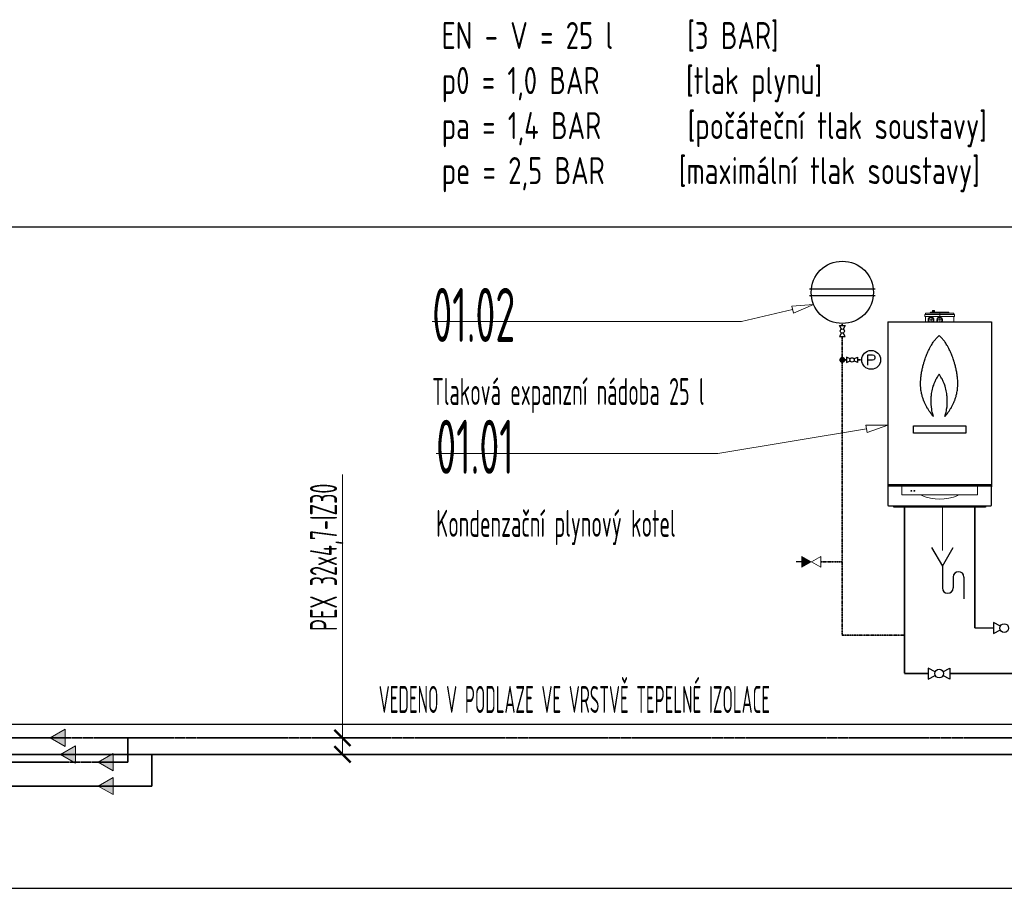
# Model space of a CAD drawing. Header units: millimetres. Extents: x 60394 to 199354, y 20895 to 166073.
# Tile 108 of 256: x 90422 to 94974, y 26195 to 30214. Entities that reach past the tile are written whole.
import ezdxf
from ezdxf.enums import TextEntityAlignment as Align

# ---------------------------------------------------------------- set-up
doc = ezdxf.new("R2010")
doc.units = ezdxf.units.MM
for name, pattern in [('ACAD_ISO10W100', [18, 12, -3, 0, -3]), ('MITTE', [2, 1.25, -0.25, 0.25, -0.25]), ('phl_thick', [0]), ('VERDECKT', [9.525, 6.35, -3.175])]:
    doc.linetypes.add(name, pattern=pattern)
for name, color, linetype, lineweight in [('ARMATURY', 7, 'Continuous', 9), ('JS_VYT_POPIS - OBECNĚ', 7, 'Continuous', 5), ('TWmS_H____SYMBOLE', 7, 'Continuous', 25), ('UT_KOTY - DIMENZE', 7, 'Continuous', 5), ('UT_POPIS - OBECNĚ', 7, 'Continuous', 5), ('UT_POTRUBI - PŘÍVOD', 1, 'Continuous', 35), ('UT_SCHÉMA_PŘÍVOD', 10, 'Continuous', 35), ('UT_SCHÉMA_SYMBOLY', 7, 'Continuous', 25), ('UT_SCHÉMA_ZPÁTEČKA', 172, 'VERDECKT', 35), ('VZT_50 POPIS - OBECNE', 7, 'Continuous', 5)]:
    doc.layers.add(name, color=color, linetype=linetype, lineweight=lineweight)
doc.styles.add('ISO 2.5', font='isocp.shx', dxfattribs={"width": 0.8, "height": 2.5})
doc.styles.add('ISOCP 2.5', font='isocp.shx', dxfattribs={"width": 0.6, "height": 2.5})
doc.styles.add('VZT_POPIS', font='isocp.shx', dxfattribs={"width": 0.6, "height": 125})

# ---------------------------------------------------------------- blocks, each defined once
blk = doc.blocks.new('_ArchTick')
at = {"color": 0, "linetype": 'ByBlock', "const_width": 0.15}
blk.add_lwpolyline([(-0.5, -0.5), (0.5, 0.5)], dxfattribs=at)
blk = doc.blocks.new('_ClosedBlank')
at = {"color": 0, "linetype": 'ByBlock', "lineweight": -2}
for p, q in [((-1, 0.167), (0, 0)), ((-1, 0.167), (-1, -0.167)), ((0, 0), (-1, -0.167))]:
    blk.add_line(p, q, dxfattribs=at)

msp = doc.modelspace()

# ---------------------------------------------------------------- hatches: boundary and pattern name
h = msp.add_hatch(color=256)
h.dxf.hatch_style = 1
h.paths.add_polyline_path([(94038.5, 27680.6), (94081.8, 27705.6), (94038.5, 27730.6)])
at = {"layer": 'UT_SCHÉMA_PŘÍVOD', "linetype": 'ACAD_ISO10W100', "ltscale": 0.1}
msp.add_hatch(color=6, dxfattribs=at).paths.add_polyline_path([(94225.3, 28626.1, -1), (94225.3, 28654.1, -1)])
at = {"layer": 'VZT_50 POPIS - OBECNE', "linetype": 'phl_thick'}
h = msp.add_hatch(color=256, dxfattribs=at)
h.dxf.hatch_style = 1
h.paths.add_polyline_path([(90632.6, 26931.1), (90563.3, 26891.1), (90632.6, 26851.1)])
h = msp.add_hatch(color=256, dxfattribs=at)
h.dxf.hatch_style = 1
h.paths.add_polyline_path([(90680, 26855), (90610.8, 26815), (90680, 26775)])
h = msp.add_hatch(color=256, dxfattribs=at)
h.dxf.hatch_style = 1
h.paths.add_polyline_path([(90854.3, 26818.7), (90785, 26778.7), (90854.3, 26738.7)])
h = msp.add_hatch(color=256, dxfattribs=at)
h.dxf.hatch_style = 1
h.paths.add_polyline_path([(90854.3, 26708.7), (90785, 26668.7), (90854.3, 26628.7)])

# ---------------------------------------------------------------- linework, layer by layer
for p, q in [((64740.6, 29255.4), (199354.4, 29255.4)), ((94038.5, 27705.6), (94012, 27705.6)), ((64740.6, 26955.4), (199354.4, 26955.4)), ((64740.6, 26195.4), (199354.4, 26195.4))]:
    msp.add_line(p, q)
at = {"lineweight": 5, "extrusion": (0, 1, 0)}
for p, q in [((94642.9, 28869.1), (94642.9, 28863.3)), ((94651.5, 28869.1), (94642.9, 28869.1)), ((94651.5, 28869.1), (94651.5, 28863.3)), ((94607.1, 28842.6), (94607.1, 28848.7)), ((94742, 28850.7), (94609.1, 28850.7)), ((94609.1, 28840.6), (94742, 28840.6)), ((94610.6, 28855.8), (94740.5, 28855.8)), ((94610.6, 28850.7), (94610.6, 28855.8)), ((94610.6, 28815.4), (94610.6, 28840.6)), ((94630.2, 28856), (94630.2, 28855.8)), ((94632.7, 28858.3), (94632.4, 28858.3)), ((94632.7, 28860.9), (94718.4, 28860.9)), ((94632.7, 28855.8), (94632.7, 28860.9)), ((94642.9, 28863.3), (94651.5, 28863.3)), ((94642.9, 28861.2), (94642.9, 28860.9)), ((94651.5, 28861.2), (94642.9, 28861.2)), ((94643.6, 28863.3), (94643.6, 28861.2)), ((94650.8, 28863.3), (94650.8, 28861.2)), ((94651.5, 28861.2), (94651.5, 28860.9)), ((94718.4, 28855.8), (94718.4, 28860.9)), ((94740.5, 28850.7), (94740.5, 28855.8)), ((94740.5, 28815.4), (94740.5, 28840.6)), ((94744, 28842.6), (94744, 28848.7)), ((94441.2, 28061.8), (94441.2, 28055.4)), ((94500, 28052.3), (94500, 28018.5)), ((94851, 28018.5), (94851, 28052.3)), ((94909.7, 28055.4), (94909.7, 28061.8)), ((94503, 28015.5), (94848, 28015.5))]:
    msp.add_line(p, q, dxfattribs=at)
at = {"linetype": 'MITTE', "lineweight": 5}
for p, q in [((94621.8, 28824.7), (94648.8, 28824.7)), ((94635.3, 28838.2), (94635.3, 28815.4)), ((94662, 28824.7), (94689.1, 28824.7)), ((94675.5, 28860.9), (94675.5, 28815.4))]:
    msp.add_line(p, q, dxfattribs=at)
at = {"lineweight": -2, "extrusion": (0, 1, 0)}
for p, q in [((94435.7, 28815.4), (94435.7, 28053.4)), ((94435.7, 28815.4), (94915.3, 28815.4)), ((94915.3, 28815.4), (94915.3, 28053.4)), ((94435.5, 28052.4), (94435.5, 27968.4)), ((94915.3, 28061.8), (94435.7, 28061.8)), ((94912.5, 28055.4), (94438.5, 28055.4)), ((94915.5, 27968.4), (94915.5, 28052.4)), ((94438.5, 27965.4), (94912.5, 27965.4)), ((94463.4, 27958.4), (94463.4, 27965.4)), ((94887.6, 27958.4), (94463.4, 27958.4)), ((94887.6, 27965.4), (94887.6, 27958.4))]:
    msp.add_line(p, q, dxfattribs=at)
at = {"lineweight": 5, "flags": 128}
msp.add_lwpolyline([(94592.2, 28015.5), (94592.2, 28012.3, 0.194451), (94759, 28012.4), (94760.8, 28015.5)], format="xyb", dxfattribs=at)
at = {"lineweight": 5}
for centre, radius in [((94544.4, 28034.2), 2.09), ((94558.4, 28034.3), 2.08)]:
    msp.add_circle(centre, radius, dxfattribs=at)
for centre, radius, start, end in [((94609.1, 28848.7), 2.03, 90, 180), ((94609.1, 28842.6), 2.03, 180, 270), ((94635.3, 28824.7), 13.5, 316.0921, 223.9079), ((94635.3, 28824.7), 11.2, 0, 236.3761), ((94632.4, 28856), 2.25, 90, 180), ((94635.3, 28824.7), 11.2, 303.6239, 0), ((94742, 28848.7), 2.03, 0, 90), ((94742, 28842.6), 2.03, 270, 0), ((94438.5, 28052.4), 3, 90, 180), ((94503, 28052.3), 3, 90, 180), ((94848, 28052.3), 3, 0, 90), ((94503, 28018.5), 3, 180, 270), ((94848, 28018.5), 3, 270, 0)]:
    msp.add_arc(centre, radius, start, end, dxfattribs=at)
at = {"lineweight": -2}
for centre, start, end in [((94912.5, 28052.4), 0, 90), ((94438.5, 27968.4), 180, 270), ((94912.5, 27968.4), 270, 0)]:
    msp.add_arc(centre, 3, start, end, dxfattribs=at)
at = {"lineweight": 5}
for centre, start_param, end_param in [((94675.3, 28824.7), -3.141593, 1.007568), ((94675.3, 28824.4), -3.124957, -0.016635), ((94675.3, 28824.7), 2.134024, 3.141593)]:
    msp.add_ellipse(centre, major_axis=(-11.2, 0), ratio=0.984808, start_param=start_param, end_param=end_param, dxfattribs=at)
msp.add_open_spline([(94685.3, 28815.4), (94686.3, 28816.4), (94687.1, 28817.7), (94688.4, 28820.6), (94688.8, 28822.3), (94688.9, 28825.8), (94688.6, 28827.5), (94687.3, 28830.7), (94686.4, 28832.2), (94684, 28834.8), (94682.6, 28835.8), (94679.4, 28837.2), (94677.6, 28837.6), (94674.1, 28837.8), (94672.3, 28837.5), (94669, 28836.3), (94667.5, 28835.4), (94664.9, 28833.1), (94663.9, 28831.6), (94662.4, 28828.5), (94661.9, 28826.8), (94661.8, 28823.4), (94662, 28821.6), (94663.2, 28818.3), (94664.1, 28816.8), (94665.3, 28815.5), (94665.3, 28815.4), (94665.4, 28815.4)], degree=3, knots=[6.100512, 6.100512, 6.100512, 6.100512, 10.534012, 10.534012, 15.788966, 15.788966, 21.048173, 21.048173, 26.319565, 26.319565, 31.60344, 31.60344, 36.892741, 36.892741, 42.177885, 42.177885, 47.451857, 47.451857, 52.713492, 52.713492, 57.968562, 57.968562, 63.227195, 63.227195, 68.497687, 68.497687, 68.734389, 68.734389, 68.734389, 68.734389], dxfattribs=at)
at = {"layer": 'ARMATURY', "ltscale": 2}
for p, q in [((94038.5, 27730.6), (94081.8, 27705.6)), ((94038.5, 27680.6), (94038.5, 27730.6)), ((94082, 27705.9), (94125.3, 27730.9)), ((94125.3, 27730.9), (94125.3, 27680.9)), ((94081.8, 27705.6), (94038.5, 27680.6)), ((94125.3, 27680.9), (94082, 27705.9))]:
    msp.add_line(p, q, dxfattribs=at)
at = {"layer": 'JS_VYT_POPIS - OBECNĚ', "linetype": 'ByBlock'}
for points in [[(93995.4, 28873.1), (93759.2, 28816.9)], [(92329.2, 28816.9), (93759.2, 28816.9)], [(94337.1, 28321.3), (93650.2, 28206.7)], [(92347.3, 28206.7), (93650.2, 28206.7)]]:
    msp.add_lwpolyline(points, dxfattribs=at)
at = {"layer": 'TWmS_H____SYMBOLE', "color": 250}
for p, q in [((94649.1, 28726.2), (94650.6, 28728.2)), ((94650.6, 28728.2), (94653, 28731.5)), ((94653, 28731.5), (94655.4, 28734.5)), ((94655.4, 28734.5), (94657.6, 28737)), ((94657.6, 28737), (94659.9, 28739.7)), ((94659.9, 28739.7), (94662.3, 28742.4)), ((94662.3, 28742.4), (94665, 28745.2)), ((94665, 28745.2), (94667.1, 28747.4)), ((94667.1, 28747.4), (94669.7, 28749.9)), ((94669.7, 28749.9), (94671.5, 28751.5)), ((94671.5, 28751.5), (94673.1, 28752.9)), ((94674.6, 28751.5), (94673.1, 28752.9)), ((94676.4, 28749.9), (94674.6, 28751.5)), ((94679, 28747.4), (94676.4, 28749.9)), ((94681.1, 28745.2), (94679, 28747.4)), ((94683.8, 28742.4), (94681.1, 28745.2)), ((94686.2, 28739.7), (94683.8, 28742.4)), ((94688.5, 28737), (94686.2, 28739.7)), ((94690.7, 28734.5), (94688.5, 28737)), ((94693.1, 28731.5), (94690.7, 28734.5)), ((94695.5, 28728.2), (94693.1, 28731.5)), ((94697, 28726.2), (94695.5, 28728.2)), ((94621, 28676.9), (94623.7, 28682.9)), ((94623.7, 28682.9), (94626.3, 28688.1)), ((94626.3, 28688.1), (94628.8, 28693.2)), ((94628.8, 28693.2), (94631.6, 28698.4)), ((94631.6, 28698.4), (94635, 28704.5)), ((94635, 28704.5), (94637.6, 28708.9)), ((94637.6, 28708.9), (94640, 28712.8)), ((94640, 28712.8), (94642.6, 28716.9)), ((94642.6, 28716.9), (94645.6, 28721.4)), ((94645.6, 28721.4), (94647.6, 28724.2)), ((94647.6, 28724.2), (94649.1, 28726.2)), ((94698.5, 28724.2), (94697, 28726.2)), ((94700.5, 28721.4), (94698.5, 28724.2)), ((94703.5, 28716.9), (94700.5, 28721.4)), ((94706.1, 28712.8), (94703.5, 28716.9)), ((94708.5, 28708.9), (94706.1, 28712.8)), ((94711.1, 28704.5), (94708.5, 28708.9)), ((94714.5, 28698.4), (94711.1, 28704.5)), ((94717.3, 28693.2), (94714.5, 28698.4)), ((94719.9, 28688.1), (94717.3, 28693.2)), ((94722.4, 28682.9), (94719.9, 28688.1)), ((94725.2, 28676.9), (94722.4, 28682.9)), ((94604.5, 28633.5), (94605.4, 28636.4)), ((94605.4, 28636.4), (94606.9, 28640.8)), ((94606.9, 28640.8), (94608.1, 28644.4)), ((94608.1, 28644.4), (94610.3, 28650.8)), ((94610.3, 28650.8), (94612.6, 28656.8)), ((94612.6, 28656.8), (94614.8, 28662.5)), ((94614.8, 28662.5), (94616.7, 28667.1)), ((94616.7, 28667.1), (94619.3, 28673.3)), ((94619.3, 28673.3), (94621, 28676.9)), ((94726.8, 28673.3), (94725.2, 28676.9)), ((94729.4, 28667.1), (94726.8, 28673.3)), ((94731.3, 28662.5), (94729.4, 28667.1)), ((94733.5, 28656.8), (94731.3, 28662.5)), ((94735.8, 28650.8), (94733.5, 28656.8)), ((94738, 28644.4), (94735.8, 28650.8)), ((94739.2, 28640.8), (94738, 28644.4)), ((94740.7, 28636.4), (94739.2, 28640.8)), ((94741.6, 28633.5), (94740.7, 28636.4)), ((94592.9, 28587.6), (94594, 28593.1)), ((94594, 28593.1), (94595.2, 28598.5)), ((94595.2, 28598.5), (94596, 28602.1)), ((94596, 28602.1), (94597, 28606.7)), ((94597, 28606.7), (94598.2, 28611.5)), ((94598.2, 28611.5), (94599.4, 28616)), ((94599.4, 28616), (94600.7, 28620.8)), ((94600.7, 28620.8), (94601.5, 28623.6)), ((94601.5, 28623.6), (94602.8, 28627.9)), ((94602.8, 28627.9), (94604.5, 28633.5)), ((94743.3, 28627.9), (94741.6, 28633.5)), ((94744.6, 28623.6), (94743.3, 28627.9)), ((94745.4, 28620.8), (94744.6, 28623.6)), ((94746.7, 28616), (94745.4, 28620.8)), ((94747.9, 28611.5), (94746.7, 28616)), ((94749.1, 28606.7), (94747.9, 28611.5)), ((94750.2, 28602.1), (94749.1, 28606.7)), ((94751, 28598.5), (94750.2, 28602.1)), ((94752.1, 28593.1), (94751, 28598.5)), ((94753.2, 28587.6), (94752.1, 28593.1)), ((94587.3, 28543.3), (94587.5, 28546.6)), ((94587.5, 28546.6), (94587.9, 28551.8)), ((94587.9, 28551.8), (94588.3, 28556.2)), ((94588.3, 28556.2), (94588.7, 28560.1)), ((94588.7, 28560.1), (94589.2, 28564.5)), ((94589.2, 28564.5), (94589.8, 28568.7)), ((94589.8, 28568.7), (94590.3, 28571.9)), ((94590.3, 28571.9), (94591.2, 28577.8)), ((94591.2, 28577.8), (94592, 28582.6)), ((94592, 28582.6), (94592.9, 28587.6)), ((94754.1, 28582.6), (94753.2, 28587.6)), ((94754.9, 28577.8), (94754.1, 28582.6)), ((94755.9, 28571.9), (94754.9, 28577.8)), ((94756.3, 28568.7), (94755.9, 28571.9)), ((94756.9, 28564.5), (94756.3, 28568.7)), ((94757.4, 28560.1), (94756.9, 28564.5)), ((94757.8, 28556.2), (94757.4, 28560.1)), ((94758.2, 28551.8), (94757.8, 28556.2)), ((94758.6, 28546.6), (94758.2, 28551.8)), ((94758.8, 28543.3), (94758.6, 28546.6)), ((94586.9, 28532.4), (94587, 28535.4)), ((94586.9, 28529), (94586.9, 28532.4)), ((94587, 28526.1), (94586.9, 28529)), ((94587, 28535.4), (94587.1, 28539.4)), ((94587.1, 28522.7), (94587, 28526.1)), ((94587.1, 28539.4), (94587.3, 28543.3)), ((94587.3, 28516.8), (94587.1, 28522.7)), ((94587.6, 28513.2), (94587.3, 28516.8)), ((94588.2, 28506.6), (94587.6, 28513.2)), ((94589, 28500.6), (94588.2, 28506.6)), ((94589.9, 28494.6), (94589, 28500.6)), ((94756.2, 28494.6), (94757.1, 28500.6)), ((94757.1, 28500.6), (94757.9, 28506.6)), ((94757.9, 28506.6), (94758.5, 28513.2)), ((94758.5, 28513.2), (94758.8, 28516.8)), ((94759, 28539.4), (94758.8, 28543.3)), ((94758.8, 28516.8), (94759.1, 28522.7)), ((94759.1, 28535.4), (94759, 28539.4)), ((94759.2, 28532.4), (94759.1, 28535.4)), ((94759.1, 28526.1), (94759.2, 28529)), ((94759.1, 28522.7), (94759.1, 28526.1)), ((94759.2, 28529), (94759.2, 28532.4)), ((94590.7, 28489.8), (94589.9, 28494.6)), ((94591.7, 28485), (94590.7, 28489.8)), ((94592.8, 28480.4), (94591.7, 28485)), ((94593.8, 28476.1), (94592.8, 28480.4)), ((94595.2, 28470.9), (94593.8, 28476.1)), ((94596.2, 28467.5), (94595.2, 28470.9)), ((94597.3, 28464.1), (94596.2, 28467.5)), ((94598.5, 28460.5), (94597.3, 28464.1)), ((94599.3, 28458.1), (94598.5, 28460.5)), ((94600.4, 28455.1), (94599.3, 28458.1)), ((94601.3, 28452.7), (94600.4, 28455.1)), ((94744.8, 28452.7), (94745.7, 28455.1)), ((94745.7, 28455.1), (94746.8, 28458.1)), ((94746.8, 28458.1), (94747.6, 28460.5)), ((94747.6, 28460.5), (94748.8, 28464.1)), ((94748.8, 28464.1), (94749.9, 28467.5)), ((94749.9, 28467.5), (94750.9, 28470.9)), ((94750.9, 28470.9), (94752.3, 28476.1)), ((94752.3, 28476.1), (94753.4, 28480.4)), ((94753.4, 28480.4), (94754.4, 28485)), ((94754.4, 28485), (94755.4, 28489.8)), ((94755.4, 28489.8), (94756.2, 28494.6)), ((94602.4, 28449.9), (94601.3, 28452.7)), ((94603.3, 28447.5), (94602.4, 28449.9)), ((94604.9, 28443.7), (94603.3, 28447.5)), ((94606.3, 28440.5), (94604.9, 28443.7)), ((94607.9, 28437), (94606.3, 28440.5)), ((94609.6, 28433.6), (94607.9, 28437)), ((94611.3, 28430.2), (94609.6, 28433.6)), ((94612.9, 28427), (94611.3, 28430.2)), ((94614.7, 28423.7), (94612.9, 28427)), ((94616, 28421.3), (94614.7, 28423.7)), ((94618.3, 28417.3), (94616, 28421.3)), ((94619.9, 28414.6), (94618.3, 28417.3)), ((94621.7, 28411.6), (94619.9, 28414.6)), ((94623.3, 28409.1), (94621.7, 28411.6)), ((94625.2, 28406.2), (94623.3, 28409.1)), ((94720.9, 28406.2), (94722.8, 28409.1)), ((94722.8, 28409.1), (94724.4, 28411.6)), ((94724.4, 28411.6), (94726.2, 28414.6)), ((94726.2, 28414.6), (94727.8, 28417.3)), ((94727.8, 28417.3), (94730.1, 28421.3)), ((94730.1, 28421.3), (94731.4, 28423.7)), ((94731.4, 28423.7), (94733.2, 28427)), ((94733.2, 28427), (94734.8, 28430.2)), ((94734.8, 28430.2), (94736.5, 28433.6)), ((94736.5, 28433.6), (94738.2, 28437)), ((94738.2, 28437), (94739.8, 28440.5)), ((94739.8, 28440.5), (94741.2, 28443.7)), ((94741.2, 28443.7), (94742.8, 28447.5)), ((94742.8, 28447.5), (94743.7, 28449.9)), ((94743.7, 28449.9), (94744.8, 28452.7)), ((94627, 28403.6), (94625.2, 28406.2)), ((94628.7, 28401), (94627, 28403.6)), ((94630.7, 28398.3), (94628.7, 28401)), ((94632.4, 28395.9), (94630.7, 28398.3)), ((94635.2, 28392.1), (94632.4, 28395.9)), ((94637.9, 28388.6), (94635.2, 28392.1)), ((94640.5, 28385.3), (94637.9, 28388.6)), ((94643.4, 28381.8), (94640.5, 28385.3)), ((94646.7, 28377.9), (94643.4, 28381.8)), ((94699.4, 28377.9), (94702.7, 28381.8)), ((94702.7, 28381.8), (94705.6, 28385.3)), ((94705.6, 28385.3), (94708.2, 28388.6)), ((94708.2, 28388.6), (94710.9, 28392.1)), ((94710.9, 28392.1), (94713.7, 28395.9)), ((94713.7, 28395.9), (94715.4, 28398.3)), ((94715.4, 28398.3), (94717.4, 28401)), ((94717.4, 28401), (94719.1, 28403.6)), ((94719.1, 28403.6), (94720.9, 28406.2))]:
    msp.add_line(p, q, dxfattribs=at)
for points in [[(94646.7, 28377.9), (94643.4, 28389.2), (94641.2, 28397.8), (94639.8, 28404.6), (94638.4, 28412.5), (94636.9, 28423.6), (94636, 28433.6), (94635.6, 28439.6), (94635.4, 28447.3), (94635.5, 28455.8), (94635.7, 28461), (94636, 28465.2), (94636.4, 28470.7), (94636.9, 28475.4), (94637.5, 28480.2), (94638.1, 28484.5), (94639, 28490.3), (94640.3, 28496.9), (94641.9, 28504), (94643.5, 28510.3), (94645.7, 28517.9), (94647.7, 28523.8), (94650.3, 28531.1), (94652.4, 28536.3), (94654.2, 28540.4), (94655.8, 28544.1), (94657.6, 28547.8), (94659.7, 28551.9), (94662, 28556.2), (94664.7, 28560.8), (94668.4, 28566.9), (94670.5, 28570.1), (94671.7, 28571.8), (94673.1, 28573.8)], [(94699.4, 28377.9), (94702.7, 28389.2), (94704.9, 28397.8), (94706.3, 28404.6), (94707.7, 28412.5), (94709.3, 28423.6), (94710.2, 28433.6), (94710.5, 28439.6), (94710.7, 28447.3), (94710.6, 28455.8), (94710.4, 28461), (94710.1, 28465.2), (94709.7, 28470.7), (94709.2, 28475.4), (94708.7, 28480.2), (94708, 28484.5), (94707.1, 28490.3), (94705.8, 28496.9), (94704.2, 28504), (94702.6, 28510.3), (94700.4, 28517.9), (94698.5, 28523.8), (94695.8, 28531.1), (94693.7, 28536.3), (94691.9, 28540.4), (94690.3, 28544.1), (94688.5, 28547.8), (94686.4, 28551.9), (94684.1, 28556.2), (94681.4, 28560.8), (94677.7, 28566.9), (94675.6, 28570.1), (94674.4, 28571.8), (94673.1, 28573.8)]]:
    msp.add_lwpolyline(points, dxfattribs=at)
msp.add_lwpolyline([(94554.5, 28335.6), (94796.6, 28335.6), (94796.6, 28301.6), (94554.5, 28301.6)], close=True, dxfattribs=at)
at = {"layer": 'UT_KOTY - DIMENZE'}
for points in [[(91914.1, 27360.6), (91914.1, 28109.4)], [(91914.1, 26815), (91914.1, 27360.6)], [(91914.1, 26891.1), (91914.1, 27360.6)]]:
    msp.add_lwpolyline(points, dxfattribs=at)
at = {"layer": 'UT_POTRUBI - PŘÍVOD', "ltscale": 0.5}
for p, q in [((91032.3, 26668.7), (91032.3, 26815)), ((86055.4, 26668.7), (90922.3, 26668.7)), ((90922.3, 26668.7), (91032.3, 26668.7))]:
    msp.add_line(p, q, dxfattribs=at)
at = {"layer": 'UT_SCHÉMA_PŘÍVOD', "color": 6, "linetype": 'ACAD_ISO10W100', "ltscale": 0.1}
for p, q in [((94225.3, 28798.6), (94225.3, 28808.6)), ((94225.3, 28748.6), (94225.3, 28640.1)), ((94225.3, 28358.1), (94225.3, 28640.1)), ((94245.3, 28640.1), (94225.3, 28640.1)), ((94315.3, 28640.1), (94295.3, 28640.1)), ((94225.3, 27367.1), (94225.3, 28358.1)), ((94225.3, 27705.9), (94125.3, 27705.9)), ((94225.3, 27705.9), (94225.3, 27705.9)), ((94225.3, 27367.1), (94513.4, 27367.1)), ((94225.3, 27367.1), (94225.3, 27367.1))]:
    msp.add_line(p, q, dxfattribs=at)
at = {"layer": 'UT_SCHÉMA_PŘÍVOD'}
for p, q in [((94837.6, 27958.4), (94837.6, 27400.4)), ((94837.6, 27400.4), (94924.2, 27399.6)), ((75034.7, 26815), (96733.3, 26815))]:
    msp.add_line(p, q, dxfattribs=at)
at = {"layer": 'UT_SCHÉMA_SYMBOLY'}
for p, q in [((94376.5, 28967), (94074.1, 28967)), ((94074.1, 28938.2), (94376.5, 28938.2)), ((94220.8, 28782.5), (94212.8, 28798.6)), ((94212.8, 28798.6), (94237.8, 28798.6)), ((94237.8, 28798.6), (94229.7, 28782.5)), ((94220.8, 28764.6), (94212.8, 28748.6)), ((94212.8, 28748.6), (94237.8, 28748.6)), ((94237.8, 28748.6), (94229.7, 28764.6)), ((94261.3, 28644.5), (94245.3, 28652.6)), ((94245.3, 28652.6), (94245.3, 28627.6)), ((94279.2, 28644.5), (94295.3, 28652.6)), ((94295.3, 28652.6), (94295.3, 28627.6)), ((94343.4, 28615.1), (94343.4, 28663.7)), ((94343.4, 28663.7), (94364.1, 28663.7)), ((94364.3, 28638.3), (94343.4, 28638.3)), ((94364.1, 28663.7), (94370.9, 28661.5)), ((94371.1, 28640.5), (94364.3, 28638.3)), ((94370.9, 28661.5), (94373.4, 28659)), ((94373.5, 28642.9), (94371.1, 28640.5)), ((94373.4, 28659), (94375.7, 28654.6)), ((94375.7, 28647.4), (94373.5, 28642.9)), ((94375.7, 28654.6), (94375.7, 28647.4)), ((94245.3, 28627.6), (94261.3, 28635.6)), ((94295.3, 28627.6), (94279.2, 28635.6)), ((94637.7, 27771.8), (94687.7, 27685.2)), ((94687.7, 27685.2), (94737.7, 27771.8)), ((94687.7, 27685.2), (94687.7, 27585.2)), ((94737.7, 27635.2), (94737.7, 27585.2)), ((94787.7, 27635.2), (94787.7, 27535.2)), ((94956.3, 27408.5), (94924.2, 27424.6)), ((94924.2, 27424.6), (94924.2, 27374.6)), ((94924.2, 27374.6), (94956.3, 27390.6)), ((94654.7, 27197.6), (94622.6, 27213.6)), ((94622.6, 27213.6), (94622.6, 27163.6)), ((94622.6, 27163.6), (94654.7, 27179.7)), ((94690.5, 27197.6), (94722.6, 27213.6)), ((94722.6, 27163.6), (94690.5, 27179.7)), ((94722.6, 27213.6), (94722.6, 27163.6))]:
    msp.add_line(p, q, dxfattribs=at)
for centre, radius in [((94225.3, 28952.6), 144), ((94225.3, 28773.6), 10), ((94358.9, 28640.1), 43.6), ((94270.3, 28640.1), 10), ((94974.2, 27399.6), 20), ((94672.6, 27188.6), 20)]:
    msp.add_circle(centre, radius, dxfattribs=at)
for centre, start, end in [((94762.7, 27635.2), 0, 180), ((94712.7, 27585.2), 180, 0)]:
    msp.add_arc(centre, 25, start, end, dxfattribs=at)
at = {"layer": 'UT_SCHÉMA_ZPÁTEČKA', "ltscale": 0.3}
for p, q in [((94513.4, 27958.4), (94513.4, 27188.6)), ((94513.4, 27188.6), (94622.6, 27188.6)), ((94722.6, 27188.6), (95266.7, 27188.6))]:
    msp.add_line(p, q, dxfattribs=at)
at = {"layer": 'UT_SCHÉMA_ZPÁTEČKA', "ltscale": 0.5}
for p, q in [((75134.7, 26891.1), (96623.3, 26891.1)), ((90922.3, 26778.7), (90922.3, 26891.1)), ((86155.4, 26778.7), (90922.3, 26778.7))]:
    msp.add_line(p, q, dxfattribs=at)
at = {"layer": 'VZT_50 POPIS - OBECNE', "linetype": 'phl_thick'}
for p, q in [((94687.7, 27958.4), (94687.7, 27758.4)), ((90632.6, 26931.1), (90563.3, 26891.1)), ((90632.6, 26851.1), (90632.6, 26931.1)), ((90563.3, 26891.1), (90632.6, 26851.1)), ((90680, 26855), (90610.8, 26815)), ((90610.8, 26815), (90680, 26775)), ((90680, 26775), (90680, 26855)), ((90854.3, 26818.7), (90785, 26778.7)), ((90854.3, 26738.7), (90854.3, 26818.7)), ((90785, 26778.7), (90854.3, 26738.7)), ((90854.3, 26708.7), (90785, 26668.7)), ((90854.3, 26628.7), (90854.3, 26708.7)), ((90785, 26668.7), (90854.3, 26628.7))]:
    msp.add_line(p, q, dxfattribs=at)

# ---------------------------------------------------------------- block references
at = {"layer": 'JS_VYT_POPIS - OBECNĚ', "xscale": 100, "yscale": 100, "zscale": 100}
for p, rotation in [((94092.7, 28896.3), 13.40325721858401), ((94435.7, 28337.8), 9.473222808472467)]:
    msp.add_blockref('_ClosedBlank', p, dxfattribs=dict(at, rotation=rotation))
at = {"layer": 'UT_KOTY - DIMENZE', "xscale": 75, "yscale": 75, "zscale": 75}
for p, rotation in [((91914.1, 26891.1), 270.0000000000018), ((91914.1, 26815), 270.0000000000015)]:
    msp.add_blockref('_ArchTick', p, dxfattribs=dict(at, rotation=rotation))

# ---------------------------------------------------------------- texts
at = {"layer": 'JS_VYT_POPIS - OBECNĚ', "style": 'VZT_POPIS', "width": 0.5}
msp.add_text('VEDENO V PODLAZE VE VRSTVĚ TEPELNÉ IZOLACE', height=125, dxfattribs=at).set_placement((92082, 26969.2), align=Align.BOTTOM_LEFT)
at = {"layer": 'JS_VYT_POPIS - OBECNĚ', "char_height": 125, "attachment_point": 1, "style": 'VZT_POPIS'}
for s, insert in [('\\pt1750;{\\H2x;01.02\\P}Tlaková expanzní nádoba 25 l', (92329.2, 28973.1)), ('\\pt1750;{\\H2x;01.01\\P\\ptz;}Kondenzační plynový kotel', (92347.3, 28363))]:
    msp.add_mtext(s, dxfattribs=dict(at, insert=insert))
at = {"layer": 'UT_KOTY - DIMENZE', "insert": (91764.1, 27385.6), "char_height": 125, "attachment_point": 1, "rotation": 90, "style": 'ISOCP 2.5'}
msp.add_mtext('PEX 32x4,7-IZ30', dxfattribs=at)
at = {"layer": 'UT_POPIS - OBECNĚ', "style": 'ISO 2.5', "width": 0.8}
for s, p in [('EN - V = 25 l      [3 BAR]', (92373, 30078.3)), ('p0 = 1,0 BAR       [tlak plynu]', (92373, 29869.9)), ('pa = 1,4 BAR       [počáteční tlak soustavy]', (92373, 29661.6)), ('pe = 2,5 BAR      [maximální tlak soustavy]', (92373, 29453.3))]:
    msp.add_text(s, height=125, dxfattribs=at).set_placement(p)

doc.saveas('drawing.dxf')
